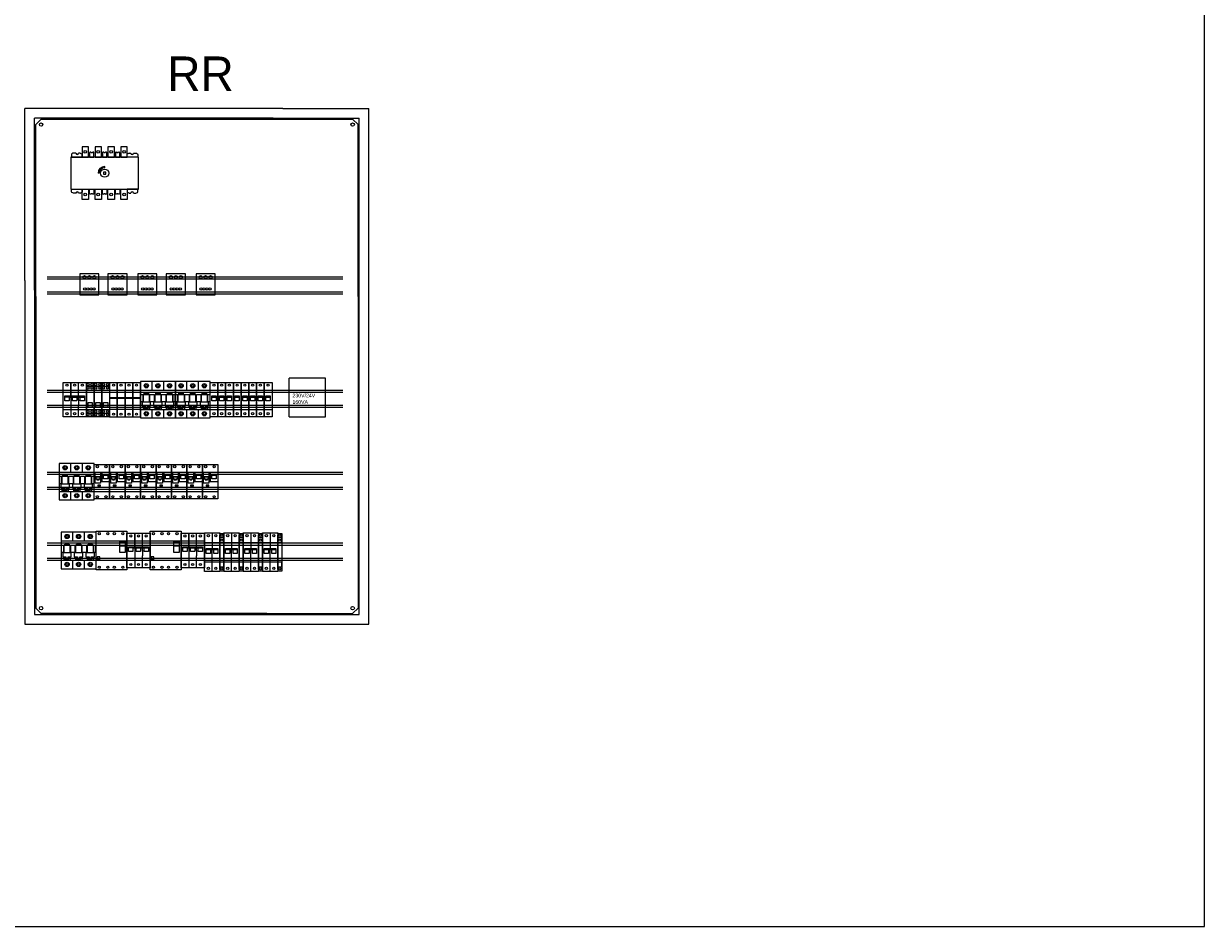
# Model space of a CAD drawing. Header units: centimetres. Extents: x -4250 to -484, y 169 to 6592.
# Tile 53 of 178: x -1083 to -808, y 1884 to 2094. Entities that reach past the tile are written whole.
import ezdxf

# ---------------------------------------------------------------- set-up
doc = ezdxf.new("R2010")
doc.units = ezdxf.units.CM
for name, color, linetype in [('1', 7, 'Continuous'), ('devices', 7, 'Continuous'), ('OZNACZENIE', 7, 'Continuous'), ('w0', 7, 'Continuous')]:
    doc.layers.add(name, color=color, linetype=linetype)

# ---------------------------------------------------------------- blocks, each defined once
blk = doc.blocks.new('111718_654416128')
at = {"layer": 'w0'}
for p, q in [((60, 120), (0, 120)), ((0, 100), (0, 120)), ((60, 120), (80, 120)), ((80, 100), (80, 120)), ((57.75, 117.75), (2.25, 117.75)), ((2.25, 97.75), (2.25, 117.75)), ((2.5, 116.25), (3.75, 117.5)), ((2.5, 96.25), (2.5, 116.25)), ((3.75, 117.5), (56.25, 117.5)), ((56.25, 117.5), (76.25, 117.5)), ((57.75, 117.75), (77.75, 117.75)), ((77.5, 116.25), (76.25, 117.5)), ((77.5, 96.25), (77.5, 116.25)), ((77.75, 97.75), (77.75, 117.75)), ((0, 80), (0, 100)), ((80, 80), (80, 100)), ((2.25, 77.75), (2.25, 97.75)), ((2.5, 76.25), (2.5, 96.25)), ((77.5, 76.25), (77.5, 96.25)), ((77.75, 77.75), (77.75, 97.75)), ((0, 80), (0, 0)), ((80, 0), (80, 80)), ((2.25, 77.75), (2.25, 2.25)), ((77.75, 2.25), (77.75, 77.75)), ((2.5, 76.25), (2.5, 3.75)), ((77.5, 76.25), (77.5, 3.75)), ((2.5, 3.75), (3.75, 2.5)), ((77.5, 3.75), (76.25, 2.5)), ((0, 0), (60, 0)), ((2.25, 2.25), (57.75, 2.25)), ((56.25, 2.5), (3.75, 2.5)), ((56.25, 2.5), (76.25, 2.5)), ((57.75, 2.25), (77.75, 2.25)), ((60, 0), (80, 0))]:
    blk.add_line(p, q, dxfattribs=at)
for centre in [(3.75, 116.25), (76.25, 116.25), (3.75, 3.75), (76.25, 3.75)]:
    blk.add_circle(centre, 0.4, dxfattribs=at)
at = {"flags": 1}
for tag, p in [('BD', (-4.19, 2.95)), ('typ', (-4.19, 1.44)), ('po', (-4.19, 0.68)), ('NK', (-4.19, 2.19))]:
    blk.add_attdef(tag, p, '', height=0.5, dxfattribs=at)
blk = doc.blocks.new('293596_286851392')
for p, q in [((0, 4), (68.8, 4)), ((0, 3.5), (68.8, 3.5)), ((0, 0.5), (68.8, 0.5)), ((0, 0), (68.8, 0))]:
    blk.add_line(p, q)
at = {"flags": 1}
for tag, p in [('BD', (70.09, 4.24)), ('NK', (70.09, 2.25)), ('TYP', (70.09, 0.65)), ('PO', (70.09, -0.89))]:
    blk.add_attdef(tag, p, '', height=1, dxfattribs=at)
blk = doc.blocks.new('247596')
for p, q in [((0, -1.75), (0, 6.25)), ((0, 6.25), (1.8, 6.25)), ((1.8, 6.25), (1.8, -1.75)), ((0, 4.5), (1.8, 4.5)), ((0.38, 2.88), (0.38, 3.12)), ((0.38, 3.12), (1.38, 3.12)), ((0.38, 2.88), (1.38, 2.88)), ((0.38, 2), (0.38, 2.88)), ((1.38, 3.12), (1.38, 2.75)), ((1.38, 2.88), (1.38, 2)), ((0, 0), (1.8, 0)), ((1.38, 2), (0.38, 2)), ((1.8, -1.75), (0, -1.75))]:
    blk.add_line(p, q)
for centre in [(0.88, 5.62), (0.88, -1)]:
    blk.add_circle(centre, 0.25)
at = {"flags": 1}
for tag, p in [('BD', (2.81, 5.48)), ('NK', (2.81, 2.92)), ('TYP', (2.81, 0.73)), ('PO', (2.81, -1.51))]:
    blk.add_attdef(tag, p, '', height=0.5, dxfattribs=at)
blk = doc.blocks.new('064786')
for p, q in [((0, -2.25), (0, 6.75)), ((0, 6.75), (1.8, 6.75)), ((1.8, 6.75), (1.8, 3.12)), ((1.8, 6.75), (3.6, 6.75)), ((3.6, 6.75), (3.6, -2.25)), ((0, 4.5), (1.8, 4.5)), ((0.42, 3.12), (2.3, 3.12)), ((0.42, 2.88), (0.42, 3.12)), ((0.42, 2.88), (2.42, 2.88)), ((0.42, 2), (0.42, 2.88)), ((1.43, 2.88), (1.43, 2)), ((1.8, 4.5), (3.6, 4.5)), ((1.8, -2.25), (1.8, 2.88)), ((2.17, 3.12), (3.17, 3.12)), ((2.17, 2.88), (3.17, 2.88)), ((2.17, 2), (2.17, 2.88)), ((3.17, 3.12), (3.17, 2.75)), ((3.17, 2.88), (3.17, 2)), ((0, 0), (1.8, 0)), ((1.43, 2), (0.42, 2)), ((1.8, 0), (3.6, 0)), ((3.17, 2), (2.17, 2)), ((1.8, -2.25), (0, -2.25)), ((3.6, -2.25), (1.8, -2.25))]:
    blk.add_line(p, q)
for centre in [(0.93, 6.12), (2.67, 6.12), (0.93, -1.5), (2.67, -1.5)]:
    blk.add_circle(centre, 0.25)
at = {"flags": 1}
for tag, p in [('BD', (4.55, 5.73)), ('NK', (4.55, 3.09)), ('TYP', (4.55, 0.47)), ('PO', (4.55, -1.86))]:
    blk.add_attdef(tag, p, '', height=0.5, dxfattribs=at)
blk = doc.blocks.new('F952530410')
for p, q in [((0, 6.25), (1.8, 6.25)), ((0, 6.25), (0, -1.75)), ((1.8, 6.25), (1.8, 0)), ((1.8, 4.5), (1.8, 6.25)), ((1.8, 6.25), (3.6, 6.25)), ((3.6, 6.25), (3.6, 0)), ((3.6, 6.25), (5.4, 6.25)), ((5.4, 4.5), (5.4, 6.25)), ((5.4, 6.25), (5.4, 0)), ((5.4, 6.25), (7.2, 6.25)), ((7.2, -1.75), (7.2, 6.25)), ((0, 4.5), (1.8, 4.5)), ((0, 2.75), (1.8, 2.75)), ((1.8, 4.5), (3.6, 4.5)), ((1.8, 0), (1.8, 4.5)), ((1.8, 2.75), (3.6, 2.75)), ((3.6, 4.5), (5.4, 4.5)), ((3.6, 0), (3.6, 4.5)), ((3.6, 2.75), (5.4, 2.75)), ((5.4, 4.5), (7.2, 4.5)), ((5.4, 0), (5.4, 4.5)), ((5.4, 2.75), (7.2, 2.75)), ((0, 2.62), (1.8, 2.62)), ((1.8, 0), (0, 0)), ((1.8, 2.62), (3.6, 2.62)), ((1.8, -1.75), (1.8, 0.25)), ((1.8, 0), (1.8, -1.75)), ((3.6, 0), (1.8, 0)), ((3.6, 2.62), (5.4, 2.62)), ((3.6, -1.75), (3.6, 0.25)), ((3.6, 0), (3.6, -1.75)), ((5.4, 0), (3.6, 0)), ((5.4, 2.62), (7.2, 2.62)), ((5.4, -1.75), (5.4, 0.25)), ((5.4, 0), (5.4, -1.75)), ((7.2, 0), (5.4, 0)), ((0, -1.75), (1.8, -1.75)), ((1.8, -1.75), (3.6, -1.75)), ((3.6, -1.75), (5.4, -1.75)), ((5.4, -1.75), (7.2, -1.75))]:
    blk.add_line(p, q)
for centre in [(0.93, 5.62), (2.67, 5.62), (4.52, 5.62), (6.27, 5.62), (0.93, -1.12), (2.67, -1.12), (4.52, -1.12), (6.27, -1.12)]:
    blk.add_circle(centre, 0.25)
at = {"flags": 1}
for tag, p in [('BD', (7.73, 4.34)), ('NK', (7.73, 2.35)), ('TYP', (7.73, 0.75)), ('PO', (7.73, -0.79))]:
    blk.add_attdef(tag, p, '', height=1, dxfattribs=at)
blk = doc.blocks.new('247698')
for p, q in [((0, -1.75), (0, 6.25)), ((0, 6.25), (1.8, 6.25)), ((1.8, 6.25), (3.6, 6.25)), ((1.8, 3.12), (1.8, 6.25)), ((1.8, 6.25), (1.8, 3.12)), ((3.6, 6.25), (5.4, 6.25)), ((3.6, 3.12), (3.6, 6.25)), ((5.4, 6.25), (5.4, -1.75)), ((0, 4.5), (1.8, 4.5)), ((0.38, 2.88), (0.38, 3.12)), ((0.38, 3.12), (4.97, 3.12)), ((0.38, 2), (0.38, 2.88)), ((1.38, 2.88), (0.38, 2.88)), ((0.38, 2.88), (0.38, 2.88)), ((0.38, 2.88), (0.38, 2.88)), ((1.38, 2.88), (1.38, 2)), ((1.38, 2.88), (4.97, 2.88)), ((1.8, 4.5), (3.6, 4.5)), ((1.8, 2.88), (1.8, -1.75)), ((2.17, 2), (2.17, 2.88)), ((3.17, 2.88), (3.17, 2)), ((3.6, 4.5), (5.4, 4.5)), ((3.6, 2.25), (3.6, 2.88)), ((3.98, 2), (3.98, 2.88)), ((3.98, 2.88), (3.98, 2.88)), ((3.98, 2.88), (3.98, 2.88)), ((4.97, 3.12), (4.97, 2.75)), ((4.97, 3.12), (4.97, 3.12)), ((4.97, 2.88), (4.97, 2)), ((4.97, 2.88), (4.97, 2.88)), ((4.97, 2.88), (4.97, 2.88)), ((4.97, 2.88), (4.97, 2.88)), ((0, 0), (1.8, 0)), ((1.38, 2), (0.38, 2)), ((1.8, 0), (3.6, 0)), ((3.17, 2), (2.17, 2)), ((3.6, 2.25), (3.6, 0.99)), ((3.6, -1.75), (3.6, 0.99)), ((3.6, 0), (5.4, 0)), ((4.97, 2), (3.98, 2)), ((1.8, -1.75), (0, -1.75)), ((3.6, -1.75), (1.8, -1.75)), ((5.4, -1.75), (3.6, -1.75))]:
    blk.add_line(p, q)
for centre in [(0.88, 5.62), (2.67, 5.62), (4.47, 5.62), (0.88, -1), (2.67, -1), (4.47, -1)]:
    blk.add_circle(centre, 0.25)
at = {"flags": 1}
for tag, p in [('BD', (6.64, 5.48)), ('NK', (6.64, 2.92)), ('TYP', (6.64, 0.73)), ('PO', (6.64, -1.51))]:
    blk.add_attdef(tag, p, '', height=0.5, dxfattribs=at)
blk = doc.blocks.new('F1975025')
for p, q in [((0, 4.5), (0, 6.25)), ((0, 6.25), (1.8, 6.25)), ((0, -1.75), (0, 6.25)), ((1.8, 6.25), (1.8, -1.75)), ((0, 5.38), (1.8, 5.38)), ((0, 4.5), (1.8, 4.5)), ((0, 0), (1.8, 0)), ((0, -1.75), (0, 0)), ((0.38, 1.38), (0.38, 1.62)), ((0.38, 1.62), (1.38, 1.62)), ((0.38, 0.5), (0.38, 1.38)), ((1.38, 0.5), (0.38, 0.5)), ((1.38, 1.62), (1.38, 1.25)), ((1.38, 1.38), (1.38, 0.5)), ((0, -0.88), (1.8, -0.88)), ((1.8, -1.75), (0, -1.75))]:
    blk.add_line(p, q)
for centre in [(0.38, 5.75), (1.32, 5.75), (0.38, 4.99), (1.32, 4.99), (0.38, -0.5), (0.38, -1.26), (1.32, -0.5), (1.32, -1.26)]:
    blk.add_circle(centre, 0.25)
at = {"flags": 1}
for tag, p in [('NK', (0.49, 2.26)), ('BD', (0.5, 3.53)), ('typ', (0.5, 1.27)), ('po', (0.49, 0))]:
    blk.add_attdef(tag, p, '', height=0.5, dxfattribs=at)
blk = doc.blocks.new('F1955003')
for p, q in [((8.1, 6.5), (0, 6.5)), ((0, 6.5), (0, -2)), ((2.7, 4.5), (2.7, 6.5)), ((5.4, 4.5), (5.4, 6.5)), ((8.1, -2), (8.1, 6.5)), ((0, 4.5), (2.7, 4.5)), ((0.1, 3.5), (0.5, 3.5)), ((0.1, 1.75), (0.1, 3.5)), ((0.5, 3.5), (0.5, 1.75)), ((0.6, 3.5), (2.1, 3.5)), ((0.6, 3.5), (0.6, 1.75)), ((0.85, 3.5), (0.85, 3.75)), ((0.85, 3.75), (1.85, 3.75)), ((1.85, 3.75), (1.85, 3.5)), ((2.1, 1.75), (2.1, 3.5)), ((2.2, 1.75), (2.2, 3.5)), ((2.2, 3.5), (3, 3.5)), ((2.4, 3.5), (3.2, 3.5)), ((2.7, 4.5), (5.4, 4.5)), ((3.2, 3.5), (3.2, 1.75)), ((3.3, 3.5), (4.8, 3.5)), ((3.3, 3.5), (3.3, 1.75)), ((3.55, 3.5), (3.55, 3.75)), ((3.55, 3.75), (4.55, 3.75)), ((4.55, 3.75), (4.55, 3.5)), ((4.8, 1.75), (4.8, 3.5)), ((4.9, 3.5), (5.7, 3.5)), ((4.9, 1.75), (4.9, 3.5)), ((5.1, 3.5), (5.9, 3.5)), ((5.4, 4.5), (8.1, 4.5)), ((5.9, 3.5), (5.9, 1.75)), ((6, 3.5), (7.5, 3.5)), ((6, 3.5), (6, 1.75)), ((6.25, 3.5), (6.25, 3.75)), ((6.25, 3.75), (7.25, 3.75)), ((7.25, 3.75), (7.25, 3.5)), ((7.5, 1.75), (7.5, 3.5)), ((7.6, 1.75), (7.6, 3.5)), ((7.6, 3.5), (8, 3.5)), ((8, 3.5), (8, 1.75)), ((8.1, 0), (8.1, 4.5)), ((0, 0), (2.7, 0)), ((0.6, 1.75), (0.1, 1.75)), ((0.35, 1.75), (0.35, 0.8)), ((0.35, 1.75), (0.35, 0.8)), ((0.35, 0.8), (1.1, 0.8)), ((0.35, 0.8), (1.1, 0.8)), ((0.5, 1.75), (0.6, 1.75)), ((0.5, 1.75), (0.6, 1.75)), ((0.5, 1.75), (0.6, 1.75)), ((0.5, 1.75), (0.6, 1.75)), ((0.6, 1.75), (2.1, 1.75)), ((0.6, 1.75), (2.1, 1.75)), ((0.6, 1.75), (2.1, 1.75)), ((0.6, 1.75), (2.1, 1.75)), ((0.6, 0.8), (0.6, 0)), ((0.6, 0.8), (0.6, 0)), ((0.85, 0.55), (0.85, 0.3)), ((1.1, 0.55), (0.85, 0.55)), ((1.1, 0.55), (0.85, 0.55)), ((0.85, 0.55), (0.85, 0.3)), ((0.85, 0.3), (1.85, 0.3)), ((0.85, 0.3), (1.85, 0.3)), ((1.1, 0.8), (1.1, 0.55)), ((1.1, 0.8), (1.1, 0.55)), ((1.6, 0.8), (2.35, 0.8)), ((1.6, 0.8), (2.35, 0.8)), ((1.6, 0.55), (1.6, 0.8)), ((1.6, 0.55), (1.6, 0.8)), ((1.85, 0.55), (1.6, 0.55)), ((1.85, 0.55), (1.6, 0.55)), ((1.85, 0.3), (1.85, 0.55)), ((1.85, 0.3), (1.85, 0.55)), ((2.1, 1.75), (2.2, 1.75)), ((2.1, 1.75), (2.2, 1.75)), ((2.1, 1.75), (2.2, 1.75)), ((2.1, 1.75), (2.2, 1.75)), ((2.1, 0.8), (2.1, 0)), ((2.1, 0.8), (2.1, 0)), ((3, 1.75), (2.2, 1.75)), ((2.35, 0.8), (2.35, 1.75)), ((2.35, 0.8), (2.35, 1.75)), ((3.2, 1.75), (2.4, 1.75)), ((2.7, -2), (2.7, 0)), ((2.7, 0), (5.4, 0)), ((3.05, 1.75), (3.05, 0.8)), ((3.05, 1.75), (3.05, 0.8)), ((3.05, 0.8), (3.8, 0.8)), ((3.05, 0.8), (3.8, 0.8)), ((3.2, 1.75), (3.3, 1.75)), ((3.2, 1.75), (3.3, 1.75)), ((3.2, 1.75), (3.3, 1.75)), ((3.2, 1.75), (3.3, 1.75)), ((3.3, 1.75), (4.8, 1.75)), ((3.3, 1.75), (4.8, 1.75)), ((3.3, 1.75), (4.8, 1.75)), ((3.3, 1.75), (4.8, 1.75)), ((3.3, 0.8), (3.3, 0)), ((3.3, 0.8), (3.3, 0)), ((3.55, 0.55), (3.55, 0.3)), ((3.8, 0.55), (3.55, 0.55)), ((3.8, 0.55), (3.55, 0.55)), ((3.55, 0.55), (3.55, 0.3)), ((3.55, 0.3), (4.55, 0.3)), ((3.55, 0.3), (4.55, 0.3)), ((3.8, 0.8), (3.8, 0.55)), ((3.8, 0.8), (3.8, 0.55)), ((4.3, 0.55), (4.3, 0.8)), ((4.3, 0.8), (5.05, 0.8)), ((4.3, 0.8), (5.05, 0.8)), ((4.3, 0.55), (4.3, 0.8)), ((4.55, 0.55), (4.3, 0.55)), ((4.55, 0.55), (4.3, 0.55)), ((4.55, 0.3), (4.55, 0.55)), ((4.55, 0.3), (4.55, 0.55)), ((4.8, 1.75), (4.9, 1.75)), ((4.8, 1.75), (4.9, 1.75)), ((4.8, 1.75), (4.9, 1.75)), ((4.8, 1.75), (4.9, 1.75)), ((4.8, 0.8), (4.8, 0)), ((4.8, 0.8), (4.8, 0)), ((5.7, 1.75), (4.9, 1.75)), ((5.05, 0.8), (5.05, 1.75)), ((5.05, 0.8), (5.05, 1.75)), ((5.9, 1.75), (5.1, 1.75)), ((5.4, -2), (5.4, 0)), ((5.4, 0), (8.1, 0)), ((5.75, 1.75), (5.75, 0.8)), ((5.75, 1.75), (5.75, 0.8)), ((5.75, 0.8), (6.5, 0.8)), ((5.75, 0.8), (6.5, 0.8)), ((5.9, 1.75), (6, 1.75)), ((5.9, 1.75), (6, 1.75)), ((5.9, 1.75), (6, 1.75)), ((5.9, 1.75), (6, 1.75)), ((6, 1.75), (7.5, 1.75)), ((6, 1.75), (7.5, 1.75)), ((6, 1.75), (7.5, 1.75)), ((6, 1.75), (7.5, 1.75)), ((6, 0.8), (6, 0)), ((6, 0.8), (6, 0)), ((6.25, 0.55), (6.25, 0.3)), ((6.5, 0.55), (6.25, 0.55)), ((6.5, 0.55), (6.25, 0.55)), ((6.25, 0.55), (6.25, 0.3)), ((6.25, 0.3), (7.25, 0.3)), ((6.25, 0.3), (7.25, 0.3)), ((6.5, 0.8), (6.5, 0.55)), ((6.5, 0.8), (6.5, 0.55)), ((7, 0.8), (7.75, 0.8)), ((7, 0.8), (7.75, 0.8)), ((7, 0.55), (7, 0.8)), ((7, 0.55), (7, 0.8)), ((7.25, 0.55), (7, 0.55)), ((7.25, 0.55), (7, 0.55)), ((7.25, 0.3), (7.25, 0.55)), ((7.25, 0.3), (7.25, 0.55)), ((7.5, 1.75), (7.6, 1.75)), ((7.5, 1.75), (7.6, 1.75)), ((7.5, 1.75), (7.6, 1.75)), ((7.5, 1.75), (7.6, 1.75)), ((7.5, 0.8), (7.5, 0)), ((7.5, 0.8), (7.5, 0)), ((8, 1.75), (7.6, 1.75)), ((7.75, 0.8), (7.75, 1.75)), ((7.75, 0.8), (7.75, 1.75)), ((0, -2), (8.1, -2))]:
    blk.add_line(p, q)
for centre, radius in [((1.35, 5.5), 0.5), ((1.35, 5.5), 0.25), ((4.05, 5.5), 0.5), ((4.05, 5.5), 0.25), ((6.75, 5.5), 0.5), ((6.75, 5.5), 0.25), ((1.35, -1), 0.5), ((1.35, -1), 0.25), ((4.05, -1), 0.5), ((4.05, -1), 0.25), ((6.75, -1), 0.5), ((6.75, -1), 0.25)]:
    blk.add_circle(centre, radius)
at = {"flags": 1}
for tag, p in [('BD', (8.82, 5.89)), ('NK', (8.82, 3.57)), ('TYP', (8.82, 2.16)), ('PO', (8.82, 0.64))]:
    blk.add_attdef(tag, p, '', height=0.5, dxfattribs=at)
blk = doc.blocks.new('248203_992423269')
for p, q in [((0, 6.62), (0.9, 6.62)), ((0, 6.5), (0, 6.62)), ((0, 6.62), (0.9, 6.62)), ((0, 6.5), (0, 6.25)), ((0, -1.75), (0, 6.25)), ((0, 5.65), (0.9, 5.65)), ((0, 5.65), (0.9, 5.65)), ((0, 5.65), (0.9, 5.65)), ((0.9, 6.62), (0.9, 6.5)), ((0.9, 5.65), (0.9, 6.62)), ((0.9, 6.5), (0.9, 6.25)), ((0.9, 6.25), (0.9, -1.75)), ((0.9, 4.5), (0.9, 5.65)), ((0.9, -1.12), (0.9, 0)), ((0, -1.12), (0.9, -1.12)), ((0, -1.75), (0, -2)), ((0, -2), (0, -2.12)), ((0.9, -2.12), (0, -2.12)), ((0.9, -1.75), (0.9, -2)), ((0.9, -2), (0.9, -2.12))]:
    blk.add_line(p, q)
at = {"linetype": 'Continuous'}
for p, q in [((0, 4.5), (0.9, 4.5)), ((0, 0), (0.9, 0))]:
    blk.add_line(p, q, dxfattribs=at)
for centre in [(0.45, 6.14), (0.45, 5.08), (0.45, -1.59)]:
    blk.add_circle(centre, 0.25, dxfattribs=at)
at = {"flags": 1}
for tag, p in [('BD', (1.75, 5.27)), ('NK', (1.75, 3.27)), ('TYP', (1.75, 1.67)), ('PO', (1.75, 0.14))]:
    blk.add_attdef(tag, p, '', height=1, dxfattribs=at)
blk = doc.blocks.new('F921901024')
for p, q in [((0, -1.75), (0, 6.25)), ((0, 6.25), (3.6, 6.25)), ((3.6, 6.25), (3.6, -1.75)), ((0.28, 1.88), (0.28, 4.38)), ((0.4, 3.38), (1.4, 3.38)), ((1.52, 4.38), (1.52, 1.88)), ((1.8, 4.5), (1.8, 2.25)), ((2.2, 2.94), (2.2, 3.81)), ((2.2, 3.81), (3.2, 3.81)), ((3.2, 2.94), (2.2, 2.94)), ((3.2, 3.81), (3.2, 2.94)), ((1.52, 1.88), (0.28, 1.88)), ((1.52, 1.47), (0.86, 1.47)), ((0.86, 1.47), (0.86, 1.21)), ((0.86, 1.21), (1.52, 1.21)), ((1.52, 1.21), (1.52, 1.47)), ((3.6, 2.25), (1.8, 2.25)), ((3.6, -1.75), (0, -1.75))]:
    blk.add_line(p, q)
at = {"linetype": 'Continuous'}
for p, q in [((0, 4.5), (3.6, 4.5)), ((1.52, 4.38), (0.28, 4.38)), ((1.52, 3.38), (0.28, 3.38)), ((0, 0), (3.6, 0))]:
    blk.add_line(p, q, dxfattribs=at)
at = {"color": 7, "linetype": 'Continuous'}
for p, q in [((0.4, 3.38), (0.4, 2.9)), ((0.4, 3.38), (0.4, 2.9)), ((0.4, 2.9), (0.77, 2.9)), ((0.4, 2.9), (0.77, 2.9)), ((0.65, 2.78), (0.65, 2.65)), ((0.77, 2.78), (0.65, 2.78)), ((0.77, 2.78), (0.65, 2.78)), ((0.65, 2.78), (0.65, 2.65)), ((0.77, 2.9), (0.77, 2.78)), ((0.77, 2.9), (0.77, 2.78)), ((1.02, 2.78), (1.02, 2.9)), ((1.02, 2.78), (1.02, 2.9)), ((1.02, 2.9), (1.4, 2.9)), ((1.02, 2.9), (1.4, 2.9)), ((1.15, 2.78), (1.02, 2.78)), ((1.15, 2.78), (1.02, 2.78)), ((1.15, 2.65), (1.15, 2.78)), ((1.15, 2.65), (1.15, 2.78)), ((1.4, 2.9), (1.4, 3.38)), ((1.4, 2.9), (1.4, 3.38)), ((0.65, 2.65), (1.15, 2.65)), ((0.65, 2.65), (1.15, 2.65))]:
    blk.add_line(p, q, dxfattribs=at)
at = {"linetype": 'Continuous'}
for centre in [(0.75, 5.75), (2.75, 5.75), (0.75, -1.25), (2.75, -1.25)]:
    blk.add_circle(centre, 0.25, dxfattribs=at)
at = {"flags": 1}
for tag, p in [('BD', (4.04, 3.51)), ('NK', (4.04, 2.55)), ('typ', (4.04, 1.79)), ('po', (4.04, 0.83))]:
    blk.add_attdef(tag, p, '', height=0.5, dxfattribs=at)
blk = doc.blocks.new('235776')
for p, q in [((0, 6.78), (3.5, 6.78)), ((0, -2.27), (0, 6.78)), ((3.5, 6.78), (7.2, 6.78)), ((7.2, 6.78), (7.2, -2.27)), ((0, 4.5), (3.5, 4.5)), ((3.5, 4.5), (7.2, 4.5)), ((5.5, 1.75), (5.5, 4.25)), ((6.75, 4.25), (5.5, 4.25)), ((6.75, 3.25), (5.5, 3.25)), ((6.75, 4.25), (6.75, 1.75)), ((0, 0), (3.5, 0)), ((0.25, 0.75), (0.25, 0.12)), ((0.88, 0.75), (0.25, 0.75)), ((0.25, 0.12), (0.88, 0.12)), ((0.88, 0.12), (0.88, 0.75)), ((3.5, 0), (7.2, 0)), ((6.75, 1.75), (5.5, 1.75)), ((3.5, -2.27), (0, -2.27)), ((7.2, -2.27), (3.5, -2.27))]:
    blk.add_line(p, q)
for centre in [(0.75, 6.15), (2.75, 6.15), (4.25, 6.15), (6.25, 6.15), (0.75, -1.65), (2.75, -1.65), (4.25, -1.65), (6.25, -1.65)]:
    blk.add_circle(centre, 0.25)
at = {"flags": 1}
for tag, p in [('BD', (10.13, 4.48)), ('NK', (10.13, 2.32)), ('TYP', (9.68, 0.8)), ('PO', (10.21, -0.83))]:
    blk.add_attdef(tag, p, '', height=1, dxfattribs=at)
blk = doc.blocks.new('1814176_862626284')
for p, q in [((2.23, 8.4), (2.65, 8.19)), ((13.57, 8.4), (13.15, 8.19)), ((6.65, 3.75), (6.35, 3.75)), ((6.65, 3.75), (6.35, 3.75)), ((6.74, 4.23), (6.47, 4.34)), ((6.74, 4.23), (6.47, 4.34)), ((7.9, 5), (7.9, 5.3)), ((7.9, 5), (7.9, 5.3)), ((2.23, -0.9), (2.65, -0.69)), ((13.57, -0.9), (13.15, -0.69))]:
    blk.add_line(p, q)
for points in [[(1.22, 8.4), (0.65, 8.4, 0.414214), (0.15, 7.9), (0.15, 7.5), (2.65, 7.5), (2.65, 8.19)], [(4.66, 8.67), (4.6, 8.67, 0.414214), (4.4, 8.47), (4.4, 7.5), (5.4, 7.5), (5.4, 8.47, 0.414214), (5.2, 8.67), (5.14, 8.67)], [(7.66, 8.67), (7.6, 8.67, 0.414214), (7.4, 8.47), (7.4, 7.5), (8.4, 7.5), (8.4, 8.47, 0.414214), (8.2, 8.67), (8.14, 8.67)], [(10.66, 8.67), (10.6, 8.67, 0.414214), (10.4, 8.47), (10.4, 7.5), (11.4, 7.5), (11.4, 8.47, 0.414214), (11.2, 8.67), (11.14, 8.67)], [(14.58, 8.4), (15.15, 8.4, -0.414214), (15.65, 7.9), (15.65, 7.5), (13.15, 7.5), (13.15, 8.19)], [(1.22, -0.9), (0.65, -0.9, -0.414214), (0.15, -0.4), (0.15, 0), (2.65, 0), (2.65, -0.69)], [(4.66, -1.17), (4.6, -1.17, -0.414214), (4.4, -0.97), (4.4, 0), (5.4, 0), (5.4, -0.97, -0.414214), (5.2, -1.17), (5.14, -1.17)], [(7.66, -1.17), (7.6, -1.17, -0.414214), (7.4, -0.97), (7.4, 0), (8.4, 0), (8.4, -0.97, -0.414214), (8.2, -1.17), (8.14, -1.17)], [(10.66, -1.17), (10.6, -1.17, -0.414214), (10.4, -0.97), (10.4, 0), (11.4, 0), (11.4, -0.97, -0.414214), (11.2, -1.17), (11.14, -1.17)], [(14.58, -0.9), (15.15, -0.9, 0.414214), (15.65, -0.4), (15.65, 0), (13.15, 0), (13.15, -0.69)]]:
    blk.add_lwpolyline(points, format="xyb")
for points in [[(2.23, 8.4), (1.82, 8.4)], [(13.57, 8.4), (13.98, 8.4)], [(2.23, -0.9), (1.82, -0.9)], [(13.57, -0.9), (13.98, -0.9)]]:
    blk.add_lwpolyline(points)
for points in [[(2.65, 7.5), (4.15, 7.5), (4.15, 9.85), (2.65, 9.85)], [(5.65, 7.5), (7.15, 7.5), (7.15, 9.85), (5.65, 9.85)], [(8.65, 7.5), (10.15, 7.5), (10.15, 9.85), (8.65, 9.85)], [(11.65, 7.5), (13.15, 7.5), (13.15, 9.85), (11.65, 9.85)], [(0, 0), (15.8, 0), (15.8, 7.5), (0, 7.5)], [(7.65, 3.5), (8.15, 3.5), (8.15, 4), (7.65, 4)], [(7.65, 3.5), (8.15, 3.5), (8.15, 4), (7.65, 4)], [(2.65, 0), (4.15, 0), (4.15, -2.35), (2.65, -2.35)], [(5.65, 0), (7.15, 0), (7.15, -2.35), (5.65, -2.35)], [(8.65, 0), (10.15, 0), (10.15, -2.35), (8.65, -2.35)], [(11.65, 0), (13.15, 0), (13.15, -2.35), (11.65, -2.35)]]:
    blk.add_lwpolyline(points, close=True)
for centre, radius in [((3.4, 8.71), 0.31), ((6.4, 8.71), 0.31), ((9.4, 8.71), 0.31), ((12.4, 8.71), 0.31), ((7.9, 3.75), 0.951), ((7.9, 3.75), 0.951), ((3.4, -1.21), 0.31), ((6.4, -1.21), 0.31), ((9.4, -1.21), 0.31), ((12.4, -1.21), 0.31)]:
    blk.add_circle(centre, radius)
for centre, radius, start, end in [((1.52, 8.4), 0.3, 180, 0), ((4.9, 8.8), 0.273, 206.4714, 333.5286), ((7.9, 8.8), 0.273, 206.4714, 333.5286), ((10.9, 8.8), 0.273, 206.4714, 333.5286), ((14.28, 8.4), 0.3, 180, 0), ((7.9, 3.75), 1.55, 90, 180), ((7.9, 3.75), 1.55, 90, 180), ((7.9, 3.75), 1.25, 90, 180), ((7.9, 3.75), 1.25, 90, 180), ((1.52, -0.9), 0.3, 0, 180), ((4.9, -1.3), 0.273, 26.4714, 153.5286), ((7.9, -1.3), 0.273, 26.4714, 153.5286), ((10.9, -1.3), 0.273, 26.4714, 153.5286), ((14.28, -0.9), 0.3, 0, 180)]:
    blk.add_arc(centre, radius, start, end)
at = {"flags": 1}
for tag, p in [('BD', (20.25, 7.18)), ('TYP', (20.25, 2.42)), ('NK', (20.25, 4.61)), ('PO', (20.25, 0.19))]:
    blk.add_attdef(tag, p, '', height=0.5, dxfattribs=at)
blk = doc.blocks.new('289967_115225315')
at = {"layer": 'devices'}
blk.add_lwpolyline([(0, 0), (4.45, 0), (4.45, 4.9), (0, 4.9)], close=True, dxfattribs=at)
for centre, radius in [((1.08, 4.13), 0.372), ((2.22, 4.13), 0.372), ((3.37, 4.13), 0.372), ((1.15, 1.4), 0.276), ((1.85, 1.4), 0.276), ((2.56, 1.4), 0.276), ((3.27, 1.4), 0.276)]:
    blk.add_circle(centre, radius, dxfattribs=at)
at = {"flags": 1}
for tag, p in [('BD', (73.89, 16.22)), ('NK', (73.89, 14.22)), ('TYP', (73.89, 12.62)), ('PO', (73.89, 11.09))]:
    blk.add_attdef(tag, p, '', height=1, dxfattribs=at)
at = {"layer": 'OZNACZENIE'}
blk.add_attdef('OZ', (2.79, 5.21), '', height=1, rotation=90, dxfattribs=at)
blk = doc.blocks.new('914761_783719600')
for p, q in [((8.5, 9), (0, 9)), ((0, 0), (0, 9)), ((8.5, 0), (8.5, 9)), ((0, 0), (8.5, 0))]:
    blk.add_line(p, q)
at = {"flags": 1}
for tag, p in [('BD', (3.41, 6.7)), ('NK', (3.41, 4.71)), ('TYP', (3.41, 3.11)), ('PO', (3.41, 1.58))]:
    blk.add_attdef(tag, p, '', height=1, dxfattribs=at)

msp = doc.modelspace()

# ---------------------------------------------------------------- linework, layer by layer
for p, q in [((-807.9088, 1884.1735), (-807.9088, 2304.1735)), ((-1339.8965, 1884.1735), (-807.9088, 1884.1735))]:
    msp.add_line(p, q)

# ---------------------------------------------------------------- block references
for name, p in [('247698', (-1073.4413, 2004.4337)), ('F1975025', (-1068.0413, 2004.4337)), ('F1975025', (-1066.2413, 2004.4337)), ('F1975025', (-1064.4413, 2004.4337)), ('F952530410', (-1062.6413, 2004.4337)), ('F1955003', (-1055.4413, 2004.4337)), ('F1955003', (-1047.3413, 2004.4337)), ('F1955003', (-1074.3398, 1985.3634)), ('F921901024', (-1066.2398, 1985.3634)), ('F921901024', (-1062.6398, 1985.3634)), ('F921901024', (-1059.0398, 1985.3634)), ('F921901024', (-1055.4398, 1985.3634)), ('F921901024', (-1051.8398, 1985.3634)), ('F921901024', (-1048.2398, 1985.3634)), ('F921901024', (-1044.6398, 1985.3634)), ('F921901024', (-1041.0398, 1985.3634)), ('F1955003', (-1073.8921, 1969.3643)), ('235776', (-1065.7921, 1969.3643)), ('247698', (-1058.5921, 1969.3643)), ('235776', (-1053.1921, 1969.3643)), ('247698', (-1045.9921, 1969.3643)), ('064786', (-1040.5921, 1968.9482)), ('064786', (-1036.0921, 1968.9482)), ('064786', (-1031.5921, 1968.9482)), ('064786', (-1027.0921, 1968.9482))]:
    msp.add_blockref(name, p)
at = {"color": 1}
for p in [(-1039.2413, 2004.4337), (-1037.4413, 2004.4337), (-1035.6413, 2004.4337), (-1033.8413, 2004.4337), (-1032.0413, 2004.4337), (-1030.2413, 2004.4337), (-1028.4413, 2004.4337), (-1026.6413, 2004.4337)]:
    msp.add_blockref('247596', p, dxfattribs=at)
at = {"layer": '1'}
for name, p in [('111718_654416128', (-1082.3325, 1954.4425)), ('1814176_862626284', (-1071.6829, 2055.6396)), ('289967_115225315', (-1069.5523, 2031.0523)), ('289967_115225315', (-1063.0243, 2031.0523)), ('289967_115225315', (-1056.0669, 2031.0523)), ('289967_115225315', (-1049.453, 2031.0523)), ('289967_115225315', (-1042.5204, 2031.0523)), ('293596_286851392', (-1077.1471, 2031.2894)), ('914761_783719600', (-1020.8885, 2002.6821)), ('293596_286851392', (-1077.1471, 2004.9337)), ('293596_286851392', (-1077.1471, 1985.8634)), ('248203_992423269', (-1036.9921, 1968.9482)), ('248203_992423269', (-1032.4921, 1968.9482)), ('248203_992423269', (-1027.9921, 1968.9482)), ('248203_992423269', (-1023.4921, 1968.9482)), ('293596_286851392', (-1077.1471, 1969.3643))]:
    msp.add_blockref(name, p, dxfattribs=at)

# ---------------------------------------------------------------- texts
at = {"char_height": 0.86982, "width": 11.434453, "attachment_point": 1}
for s, insert in [('230V/24V', (-1020.0865, 2008.1068, -10)), ('160VA', (-1020.0865, 2006.5833, -10))]:
    msp.add_mtext(s, dxfattribs=dict(at, insert=insert))
at = {"layer": '1', "insert": (-1049.2117, 2086.5271), "char_height": 8, "width": 49.75032, "attachment_point": 1}
msp.add_mtext('RR', dxfattribs=at)

doc.saveas('drawing.dxf')
